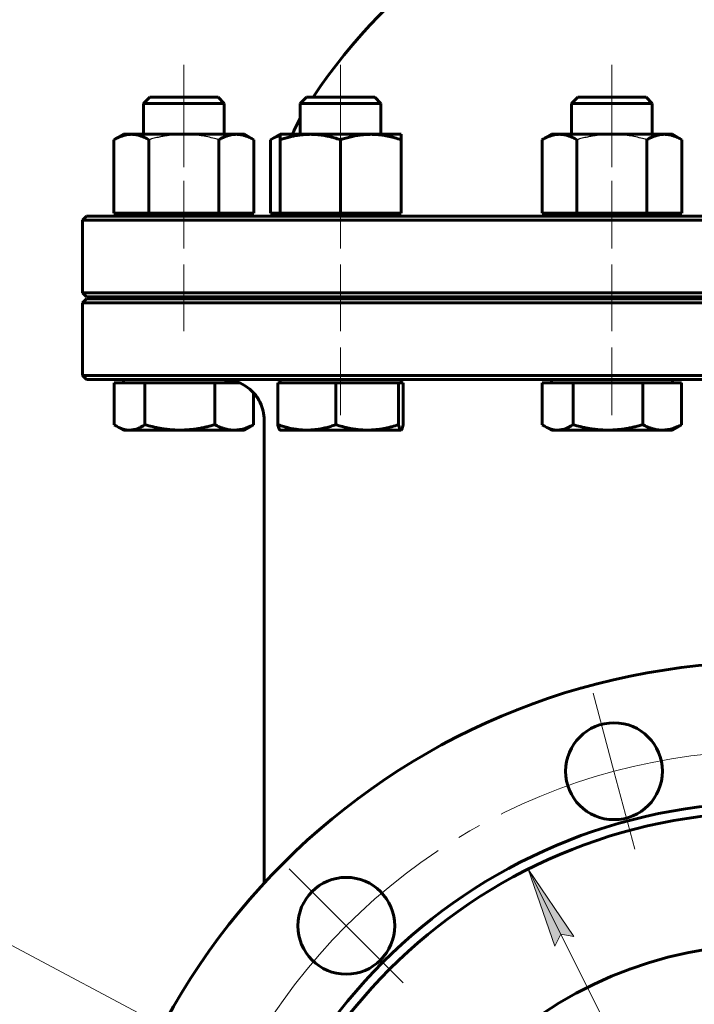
# Model space of a CAD drawing. Header units: millimetres. Extents: x 0 to 594, y -3 to 420.
# Tile 13 of 21: x 359 to 401, y 220 to 281. Entities that reach past the tile are written whole.
import ezdxf

# ---------------------------------------------------------------- set-up
doc = ezdxf.new("R2010")
doc.units = ezdxf.units.MM
for name, pattern in [('K5LT-1', [0]), ('K5LT_AXLED', [12, 7.5, -1.5, 1.5, -1.5]), ('K5LT_BASIC', [0]), ('K5LT_THIN', [0])]:
    doc.linetypes.add(name, pattern=pattern)
doc.layers.add('Системный слой', color=7, linetype='Continuous')
doc.layers.add('Системный слой (1)', color=7, linetype='Continuous', true_color=0x6c6c6c)
doc.styles.add('KDIMTEXTSTYLE', font='txt', dxfattribs={"width": 0.96, "oblique": 15, "height": 5})
doc.styles.add('KTEXTSTYLE', font='txt', dxfattribs={"width": 0.96, "height": 5})
doc.dimstyles.new('KDIMSTYLE (0.20)', dxfattribs={"dimtxt": 5, "dimasz": 1, "dimexe": 2, "dimexo": 0, "dimgap": 1, "dimtad": 1, "dimlfac": 5, "dimtxsty": 'KDIMTEXTSTYLE', "dimsah": 1, "dimcen": 0, "dimdle": 1, "dimadec": 0, "dimazin": 0, "dimtfac": 0.667, "dimtmove": 0, "dimatfit": 3, "dimfxl": 1, "dimtvp": 1, "dimtolj": 1, "dimtzin": 0, "dimarcsym": 0})

# ---------------------------------------------------------------- blocks, each defined once
blk = doc.blocks.new('U54')
at = {"layer": 'Системный слой (1)', "color": 143, "linetype": 'K5LT_BASIC', "lineweight": 60, "true_color": 0x33acca}
for start, end in [(25.49346, 89.99986), (0, 25.49346)]:
    blk.add_arc((372.01, 256.002), 2.5, start, end, dxfattribs=at)
blk = doc.blocks.new('U58')
at = {"layer": 'Системный слой (1)', "color": 143, "linetype": 'K5LT_BASIC', "lineweight": 60, "true_color": 0x33acca}
for start, end in [(102.83957, 146.69229), (33.30771, 77.16043)]:
    blk.add_arc((405.76, 257.469), 33.75, start, end, dxfattribs=at)
blk = doc.blocks.new('U67')
at = {"layer": 'Системный слой (1)', "color": 143, "linetype": 'K5LT_BASIC', "lineweight": 60, "true_color": 0x33acca}
for p, q in [((365.217, 255.712), (365.265, 255.681)), ((365.265, 255.681), (365.312, 255.652)), ((365.312, 255.652), (365.358, 255.625)), ((365.358, 255.625), (365.508, 255.545)), ((365.508, 255.545), (365.782, 255.436)), ((365.782, 255.436), (366.046, 255.383)), ((366.046, 255.383), (366.172, 255.377))]:
    blk.add_line(p, q, dxfattribs=at)
blk = doc.blocks.new('U70')
at = {"layer": 'Системный слой (1)', "color": 143, "linetype": 'K5LT_BASIC', "lineweight": 60, "true_color": 0x33acca}
for p, q in [((383.063, 255.481), (383.106, 255.62)), ((383.106, 255.62), (383.129, 255.712)), ((382.985, 255.377), (382.99, 255.378)), ((382.99, 255.378), (382.996, 255.379)), ((382.996, 255.379), (383.001, 255.382)), ((383.001, 255.382), (383.022, 255.401)), ((383.022, 255.401), (383.063, 255.481))]:
    blk.add_line(p, q, dxfattribs=at)
blk = doc.blocks.new('U76')
at = {"layer": 'Системный слой (1)', "color": 143, "linetype": 'K5LT_BASIC', "lineweight": 60, "true_color": 0x33acca}
for p, q in [((391.733, 255.712), (391.781, 255.681)), ((391.781, 255.681), (391.828, 255.652)), ((391.828, 255.652), (391.875, 255.625)), ((391.875, 255.625), (392.025, 255.545)), ((392.025, 255.545), (392.298, 255.436)), ((392.298, 255.436), (392.563, 255.383)), ((392.563, 255.383), (392.689, 255.377))]:
    blk.add_line(p, q, dxfattribs=at)
blk = doc.blocks.new('U81')
at = {"layer": 'Системный слой (1)', "color": 143, "linetype": 'K5LT_BASIC', "lineweight": 60, "true_color": 0x33acca}
for p, q in [((375.115, 273.475), (374.913, 273.367)), ((375.308, 273.561), (375.115, 273.475)), ((375.493, 273.626), (375.308, 273.561))]:
    blk.add_line(p, q, dxfattribs=at)
blk = doc.blocks.new('U86')
at = {"layer": 'Системный слой (1)', "color": 30, "linetype": 'K5LT_AXLED', "lineweight": 18, "true_color": 0xff8000}
for p, q in [((396.183, 234.241), (394.889, 239.071)), ((397.477, 229.412), (396.183, 234.241)), ((379.597, 224.665), (376.061, 228.2)), ((383.132, 221.129), (379.597, 224.665))]:
    blk.add_line(p, q, dxfattribs=at)
for start, end in [(75, 105), (105, 135), (135, 165)]:
    blk.add_arc((405.76, 198.502), 37, start, end, dxfattribs=at)
blk = doc.blocks.new('D14')
at = {"layer": 'Системный слой (1)'}
for points in [[(437.335, 218.742), (441.132, 222.061), (436.606, 219.838), (437.387, 219.567)], [(370.387, 174.943), (374.913, 177.167), (374.132, 177.437), (374.184, 178.262)]]:
    blk.add_hatch(color=7, dxfattribs=at).paths.add_polyline_path(points)
at = {"layer": 'Системный слой (1)', "color": 7, "linetype": 'K5LT_THIN', "lineweight": 18, "true_color": 0xffffff}
for p, q in [((441.132, 222.061), (455.138, 231.39)), ((455.138, 231.39), (473.261, 231.39)), ((370.387, 174.943), (441.132, 222.061)), ((436.606, 219.838), (441.132, 222.061)), ((441.132, 222.061), (437.335, 218.742)), ((437.387, 219.567), (436.606, 219.838)), ((437.335, 218.742), (437.387, 219.567)), ((370.387, 174.943), (374.184, 178.262)), ((374.184, 178.262), (374.132, 177.437)), ((374.913, 177.167), (370.387, 174.943)), ((374.132, 177.437), (374.913, 177.167))]:
    blk.add_line(p, q, dxfattribs=at)
blk.add_wipeout([(457.138, 232.39), (457.138, 239.772), (470.696, 239.772), (470.696, 232.39)]).dxf.layer = 'Системный слой (1)'
at = {"layer": 'Системный слой (1)', "color": 7, "char_height": 5, "attachment_point": 1, "style": 'KTEXTSTYLE'}
for s, insert in [('\\fArial|b0|c204|p34;\\H5.0;\\W1.000;\\Q15;\\fGOST Type AU|b0|i0|c204|p34;\\Q15;\\W0.960;⌀', (457.138, 238.977)), ('\\fArial|b0|c204|p34;\\H5.0;\\W1.000;\\Q15;\\fGOST Type AU|b0|i0|c204|p34;\\Q15;\\W0.960;425', (460.445, 238.977))]:
    blk.add_mtext(s, dxfattribs=dict(at, insert=insert))
blk = doc.blocks.new('KDIMARROW_01')
at = {"layer": 'Системный слой'}
blk.add_hatch(color=0, dxfattribs=at).paths.add_polyline_path([(0, 0), (-5, 0.658), (-4.5, 0), (-5, -0.658)])
at = {"layer": 'Системный слой', "color": 0, "linetype": 'K5LT_THIN', "lineweight": 18}
for p, q in [((-4.5, 0), (-5, 0.658)), ((-5, 0.658), (0, 0)), ((0, 0), (-5, -0.658)), ((-5, -0.658), (-4.5, 0))]:
    blk.add_line(p, q, dxfattribs=at)
at = {"layer": 'Системный слой (1)', "color": 0, "linetype": 'K5LT_THIN', "lineweight": 18}
blk.add_line((210.861, 198.502), (210.661, 198.502), dxfattribs=at)
blk = doc.blocks.new('D15')
at = {"layer": 'Системный слой (1)'}
for points in [[(437.574, 202.002), (442.447, 203.303), (437.404, 203.307), (437.985, 202.719)], [(374.116, 193.697), (373.534, 194.285), (373.945, 195.002), (369.072, 193.701)]]:
    blk.add_hatch(color=7, dxfattribs=at).paths.add_polyline_path(points)
at = {"layer": 'Системный слой (1)', "color": 7, "linetype": 'K5LT_THIN', "lineweight": 18, "true_color": 0xffffff}
for p, q in [((442.447, 203.303), (460.252, 205.633)), ((460.252, 205.633), (478.64, 205.633)), ((369.072, 193.701), (442.447, 203.303)), ((437.985, 202.719), (437.404, 203.307)), ((437.404, 203.307), (442.447, 203.303)), ((442.447, 203.303), (437.574, 202.002)), ((437.574, 202.002), (437.985, 202.719)), ((369.072, 193.701), (373.945, 195.002)), ((373.945, 195.002), (373.534, 194.285)), ((373.534, 194.285), (374.116, 193.697)), ((374.116, 193.697), (369.072, 193.701))]:
    blk.add_line(p, q, dxfattribs=at)
blk.add_wipeout([(462.252, 206.633), (462.252, 214.015), (476.064, 214.015), (476.064, 206.633)]).dxf.layer = 'Системный слой (1)'
at = {"layer": 'Системный слой (1)', "color": 7, "char_height": 5, "attachment_point": 1, "style": 'KTEXTSTYLE'}
for s, insert in [('\\fArial|b0|c204|p34;\\H5.0;\\W1.000;\\Q15;\\fGOST Type AU|b0|i0|c204|p34;\\Q15;\\W0.960;⌀', (462.252, 213.221)), ('\\fArial|b0|c204|p34;\\H5.0;\\W1.000;\\Q15;\\fGOST Type AU|b0|i0|c204|p34;\\Q15;\\W0.960;370', (465.559, 213.221))]:
    blk.add_mtext(s, dxfattribs=dict(at, insert=insert))
blk = doc.blocks.new('D16')
at = {"layer": 'Системный слой (1)'}
for points in [[(393.698, 224.001), (390.867, 228.174), (392.522, 223.41), (392.886, 224.153)], [(420.652, 168.83), (418.998, 173.594), (418.634, 172.851), (417.821, 173.003)]]:
    blk.add_hatch(color=7, dxfattribs=at).paths.add_polyline_path(points)
at = {"layer": 'Системный слой (1)', "color": 7, "linetype": 'K5LT_THIN', "lineweight": 18, "true_color": 0xffffff}
for p, q in [((390.867, 228.174), (393.698, 224.001)), ((392.522, 223.41), (390.867, 228.174)), ((390.867, 228.174), (420.652, 168.83)), ((392.886, 224.153), (392.522, 223.41)), ((393.698, 224.001), (392.886, 224.153)), ((418.634, 172.851), (418.998, 173.594)), ((418.998, 173.594), (420.652, 168.83)), ((420.652, 168.83), (417.821, 173.003)), ((417.821, 173.003), (418.634, 172.851)), ((420.652, 168.83), (429.562, 151.078)), ((429.562, 151.078), (447.685, 151.078))]:
    blk.add_line(p, q, dxfattribs=at)
blk.add_wipeout([(431.562, 152.078), (431.562, 159.46), (445.12, 159.46), (445.12, 152.078)]).dxf.layer = 'Системный слой (1)'
at = {"layer": 'Системный слой (1)', "color": 7, "char_height": 5, "attachment_point": 1, "style": 'KTEXTSTYLE'}
for s, insert in [('\\fArial|b0|c204|p34;\\H5.0;\\W1.000;\\Q15;\\fGOST Type AU|b0|i0|c204|p34;\\Q15;\\W0.960;⌀', (431.562, 158.665)), ('\\fArial|b0|c204|p34;\\H5.0;\\W1.000;\\Q15;\\fGOST Type AU|b0|i0|c204|p34;\\Q15;\\W0.960;332', (434.869, 158.665))]:
    blk.add_mtext(s, dxfattribs=dict(at, insert=insert))
blk = doc.blocks.new('D17')
at = {"layer": 'Системный слой (1)'}
for points in [[(388.412, 208.476), (383.688, 210.243), (387.793, 207.314), (387.661, 208.13)], [(427.831, 186.761), (423.726, 189.69), (423.858, 188.874), (423.107, 188.528)]]:
    blk.add_hatch(color=7, dxfattribs=at).paths.add_polyline_path(points)
at = {"layer": 'Системный слой (1)', "color": 7, "linetype": 'K5LT_THIN', "lineweight": 18, "true_color": 0xffffff}
for p, q in [((358.572, 223.604), (337.273, 223.604)), ((383.688, 210.243), (358.572, 223.604)), ((383.688, 210.243), (388.412, 208.476)), ((387.793, 207.314), (383.688, 210.243)), ((427.831, 186.761), (383.688, 210.243)), ((388.412, 208.476), (387.661, 208.13)), ((387.661, 208.13), (387.793, 207.314)), ((423.858, 188.874), (423.726, 189.69)), ((423.726, 189.69), (427.831, 186.761)), ((423.107, 188.528), (423.858, 188.874)), ((427.831, 186.761), (423.107, 188.528))]:
    blk.add_line(p, q, dxfattribs=at)
blk.add_wipeout([(339.273, 224.604), (339.273, 231.986), (355.88, 231.986), (355.88, 224.604)]).dxf.layer = 'Системный слой (1)'
at = {"layer": 'Системный слой (1)', "color": 7, "insert": (339.273, 231.192), "char_height": 5, "attachment_point": 1, "style": 'KTEXTSTYLE'}
blk.add_mtext('\\fArial|b0|c204|p34;\\H5.0;\\W1.000;\\Q15;\\fGOST Type AU|b0|i0|c204|p34;\\Q15;\\W0.960;DN250', dxfattribs=at)

msp = doc.modelspace()

# ---------------------------------------------------------------- linework, layer by layer
at = {"layer": 'Системный слой (1)', "color": 30, "linetype": 'K5LT_AXLED', "lineweight": 18, "true_color": 0xff8000}
for p, q in [((369.5373, 278.002), (369.5373, 271.6653)), ((379.2431, 271.6653), (379.2431, 278.002)), ((396.0538, 271.6653), (396.0538, 278.002)), ((369.5373, 270.827), (369.5373, 266.627)), ((379.2431, 266.627), (379.2431, 270.827)), ((396.0538, 266.627), (396.0538, 270.827)), ((369.5373, 265.627), (369.5373, 261.502)), ((379.2431, 261.502), (379.2431, 265.627)), ((396.0538, 261.502), (396.0538, 265.627)), ((379.2431, 256.302), (379.2431, 260.502)), ((396.0538, 256.302), (396.0538, 260.502))]:
    msp.add_line(p, q, dxfattribs=at)
at = {"layer": 'Системный слой (1)', "color": 143, "linetype": 'K5LT_BASIC', "lineweight": 60, "true_color": 0x33acca}
for p, q in [((367.4207, 276.002), (367.0373, 275.6186)), ((371.6539, 276.002), (367.4207, 276.002)), ((371.6539, 276.002), (372.0373, 275.6186)), ((377.1265, 276.002), (376.7431, 275.6186)), ((381.3596, 276.002), (377.1265, 276.002)), ((381.3596, 276.002), (381.7431, 275.6186)), ((393.9373, 276.002), (393.5538, 275.6186)), ((398.1704, 276.002), (393.9373, 276.002)), ((398.1704, 276.002), (398.5538, 275.6186)), ((367.0373, 273.702), (367.0373, 275.6186)), ((367.0373, 275.6186), (370.6408, 275.6186)), ((370.6408, 275.6186), (372.0373, 275.6186)), ((372.0373, 273.702), (372.0373, 275.6186)), ((376.7431, 273.702), (376.7431, 275.6186)), ((376.7431, 275.6186), (381.3203, 275.6186)), ((381.3203, 275.6186), (381.7431, 275.6186)), ((381.7431, 273.702), (381.7431, 275.6186)), ((393.5538, 275.6186), (398.5483, 275.6186)), ((393.5538, 273.702), (393.5538, 275.6186)), ((398.5483, 275.6186), (398.5538, 275.6186)), ((398.5538, 273.702), (398.5538, 275.6186)), ((365.7873, 273.702), (365.2072, 273.3671)), ((365.2072, 268.827), (365.2072, 273.3671)), ((365.7873, 273.702), (366.2897, 273.702)), ((366.2897, 273.702), (369.5373, 273.702)), ((367.3723, 268.827), (367.3723, 273.3671)), ((369.5373, 273.702), (372.7849, 273.702)), ((371.7024, 268.827), (371.7024, 273.3671)), ((372.7849, 273.702), (373.2873, 273.702)), ((373.2873, 273.702), (373.8675, 273.3671)), ((373.8675, 268.827), (373.8675, 273.3671)), ((375.4931, 273.702), (374.9129, 273.3671)), ((374.9129, 268.827), (374.9129, 273.3671)), ((375.4931, 273.3671), (375.4931, 273.702)), ((375.4931, 273.702), (377.3681, 273.702)), ((375.4931, 268.827), (375.4931, 273.3671)), ((377.3681, 273.702), (381.1181, 273.702)), ((379.2431, 268.827), (379.2431, 273.3671)), ((381.1181, 273.702), (382.9931, 273.702)), ((382.9931, 273.702), (382.9931, 273.3671)), ((382.9931, 268.827), (382.9931, 273.3671)), ((392.3038, 273.702), (391.7237, 273.3671)), ((391.7237, 268.827), (391.7237, 273.3671)), ((392.3038, 273.702), (392.8063, 273.702)), ((392.8063, 273.702), (396.0538, 273.702)), ((393.8888, 268.827), (393.8888, 273.3671)), ((396.0538, 273.702), (399.3014, 273.702)), ((398.2189, 268.827), (398.2189, 273.3671)), ((399.3014, 273.702), (399.8038, 273.702)), ((399.8038, 273.702), (400.384, 273.3671)), ((400.384, 268.827), (400.384, 273.3671)), ((363.5096, 268.627), (363.2596, 268.377)), ((448.0096, 268.627), (363.5096, 268.627)), ((365.2072, 268.827), (367.3723, 268.827)), ((366.0498, 268.627), (366.0498, 268.827)), ((367.3723, 268.827), (371.7024, 268.827)), ((371.7024, 268.827), (373.8675, 268.827)), ((373.0248, 268.627), (373.0248, 268.827)), ((374.9129, 268.827), (375.4931, 268.827)), ((375.4931, 268.827), (379.2431, 268.827)), ((375.7556, 268.627), (375.7556, 268.827)), ((379.2431, 268.827), (382.9931, 268.827)), ((382.7306, 268.627), (382.7306, 268.827)), ((391.7237, 268.827), (393.8888, 268.827)), ((392.5663, 268.627), (392.5663, 268.827)), ((393.8888, 268.827), (398.2189, 268.827)), ((398.2189, 268.827), (400.384, 268.827)), ((399.5413, 268.627), (399.5413, 268.827)), ((363.2596, 263.877), (363.2596, 268.377)), ((363.2596, 268.377), (448.2596, 268.377)), ((363.5096, 263.627), (363.2596, 263.877)), ((448.2596, 263.877), (363.2596, 263.877)), ((363.5096, 263.627), (448.0096, 263.627)), ((367.0373, 263.502), (367.0373, 263.627)), ((372.0373, 263.502), (372.0373, 263.627)), ((375.7596, 263.502), (375.7596, 263.627)), ((376.7431, 263.502), (376.7431, 263.627)), ((381.7431, 263.502), (381.7431, 263.627)), ((393.5538, 263.502), (393.5538, 263.627)), ((398.5538, 263.502), (398.5538, 263.627)), ((363.5096, 263.502), (363.2596, 263.252)), ((363.2596, 263.252), (448.2596, 263.252)), ((363.2596, 258.752), (363.2596, 263.252)), ((448.0096, 263.502), (363.5096, 263.502)), ((448.2596, 258.752), (363.2596, 258.752)), ((363.5096, 258.502), (363.2596, 258.752)), ((363.5096, 258.502), (448.0096, 258.502)), ((365.2168, 258.302), (365.2168, 255.7119)), ((365.2168, 258.302), (366.1724, 258.302)), ((365.7873, 258.302), (365.7873, 258.502)), ((366.1724, 258.302), (367.128, 258.302)), ((367.128, 258.302), (367.128, 255.7119)), ((367.128, 258.302), (369.2882, 258.302)), ((369.2882, 258.302), (371.4485, 258.302)), ((371.4485, 258.302), (371.4485, 255.7119)), ((371.4485, 258.302), (372.6532, 258.302)), ((372.6532, 258.302), (372.9894, 258.302)), ((375.3575, 258.302), (375.3575, 255.7119)), ((375.3575, 258.302), (377.1565, 258.302)), ((375.4931, 258.302), (375.4931, 258.502)), ((377.1565, 258.302), (378.9554, 258.302)), ((378.9554, 258.302), (378.9554, 255.7119)), ((378.9554, 258.302), (380.8982, 258.302)), ((380.8982, 258.302), (382.841, 258.302)), ((382.841, 258.302), (382.9848, 258.302)), ((382.841, 258.302), (382.841, 255.7119)), ((382.9848, 258.302), (383.1286, 258.302)), ((382.9931, 258.302), (382.9931, 258.502)), ((383.1286, 258.302), (383.1286, 255.7119)), ((391.7333, 258.302), (392.6889, 258.302)), ((391.7333, 258.302), (391.7333, 255.7119)), ((392.3038, 258.302), (392.3038, 258.502)), ((392.6889, 258.302), (393.6445, 258.302)), ((393.6445, 258.302), (395.8047, 258.302)), ((393.6445, 258.302), (393.6445, 255.7119)), ((395.8047, 258.302), (397.965, 258.302)), ((397.965, 258.302), (399.1697, 258.302)), ((397.965, 258.302), (397.965, 255.7119)), ((399.1697, 258.302), (400.3744, 258.302)), ((399.8038, 258.302), (399.8038, 258.502)), ((400.3744, 258.302), (400.3744, 255.7119)), ((373.8579, 257.6853), (373.8579, 255.7119)), ((365.7873, 255.377), (365.3583, 255.6247)), ((373.2873, 255.377), (373.7164, 255.6247)), ((374.5096, 251.1803), (374.5096, 256.002)), ((392.3038, 255.377), (391.8748, 255.6247)), ((399.8038, 255.377), (400.2329, 255.6247)), ((366.1724, 255.377), (365.7873, 255.377)), ((369.2882, 255.377), (366.1724, 255.377)), ((372.6532, 255.377), (369.2882, 255.377)), ((373.2873, 255.377), (372.6532, 255.377)), ((375.4931, 255.377), (375.4848, 255.3818)), ((377.1565, 255.377), (375.4931, 255.377)), ((380.8982, 255.377), (377.1565, 255.377)), ((382.9848, 255.377), (380.8982, 255.377)), ((382.9931, 255.377), (382.9848, 255.377)), ((382.9931, 255.377), (383.0014, 255.3818)), ((392.6889, 255.377), (392.3038, 255.377)), ((395.8047, 255.377), (392.6889, 255.377)), ((399.1697, 255.377), (395.8047, 255.377)), ((399.8038, 255.377), (399.1697, 255.377)), ((374.5096, 227.3063), (374.5096, 251.1803))]:
    msp.add_line(p, q, dxfattribs=at)
for centre, radius in [((405.7596, 198.502), 42.5), ((396.1833, 234.2413), 3), ((405.7596, 198.502), 33.8), ((405.7596, 198.502), 33.2), ((379.5966, 224.665), 3), ((405.7596, 198.502), 25)]:
    msp.add_circle(centre, radius, dxfattribs=at)
for centre, radius, start, end in [((383.2596, 270.9895), 7.5, 150.327271, 158.797445), ((375.0096, 269.377), 0.75, 270, 312.833428)]:
    msp.add_arc(centre, radius, start, end, dxfattribs=at)
for points, knots in [([(366.2897, 273.702), (366.2365, 273.702), (366.134, 273.6969), (365.978, 273.6747), (365.8307, 273.6401), (365.6749, 273.5907), (365.5119, 273.5257), (365.3514, 273.4478), (365.2473, 273.3902), (365.2072, 273.3671)], [0, 0, 0, 0, 1.5318766, 2.9653804, 4.5173337, 5.7591882, 7.3597892, 9.0006567, 10, 10, 10, 10]), ([(367.3723, 273.3671), (367.2853, 273.4173), (367.1525, 273.4868), (366.9976, 273.5539), (366.9015, 273.5902), (366.8214, 273.6172), (366.7387, 273.6416), (366.6277, 273.6686), (366.497, 273.6911), (366.3776, 273.7008), (366.3086, 273.702), (366.2897, 273.702)], [0, 0, 0, 0, 2.6025946, 4.1246254, 5.0352998, 5.7974786, 6.8183116, 7.8482642, 9.6128391, 11.3493504, 12, 12, 12, 12]), ([(372.7849, 273.702), (372.7317, 273.702), (372.6292, 273.6969), (372.4732, 273.6747), (372.3259, 273.6401), (372.1701, 273.5907), (372.0071, 273.5257), (371.8466, 273.4478), (371.7425, 273.3902), (371.7024, 273.3671)], [0, 0, 0, 0, 1.5318766, 2.9653804, 4.5173337, 5.7591882, 7.3597892, 9.0006567, 10, 10, 10, 10]), ([(373.8675, 273.3671), (373.7804, 273.4173), (373.6477, 273.4868), (373.4928, 273.5539), (373.3966, 273.5902), (373.3166, 273.6172), (373.2339, 273.6416), (373.1229, 273.6686), (372.9922, 273.6911), (372.8728, 273.7008), (372.8038, 273.702), (372.7849, 273.702)], [0, 0, 0, 0, 2.6025946, 4.1246254, 5.0352998, 5.7974786, 6.8183116, 7.8482642, 9.6128391, 11.3493504, 12, 12, 12, 12]), ([(377.3681, 273.702), (377.2758, 273.702), (377.0983, 273.6969), (376.8281, 273.6747), (376.5919, 273.6427), (376.3622, 273.6018), (376.1237, 273.5506), (375.8302, 273.4742), (375.6083, 273.4055), (375.4931, 273.3671)], [0, 0, 0, 0, 1.5318766, 2.9653804, 4.5173337, 5.4459308, 6.7131211, 8.3397831, 10, 10, 10, 10]), ([(379.2431, 273.3671), (379.1081, 273.4121), (378.8973, 273.4764), (378.6528, 273.5396), (378.4708, 273.5814), (378.313, 273.6131), (378.1457, 273.6416), (377.9534, 273.6686), (377.7271, 273.6911), (377.5202, 273.7008), (377.4007, 273.702), (377.3681, 273.702)], [0, 0, 0, 0, 2.3311342, 3.7642683, 4.5608588, 5.7974786, 6.8183116, 7.8482642, 9.6128391, 11.3493504, 12, 12, 12, 12]), ([(381.1181, 273.702), (381.0258, 273.702), (380.8483, 273.6969), (380.5781, 273.6747), (380.3419, 273.6427), (380.1122, 273.6018), (379.8737, 273.5506), (379.5802, 273.4742), (379.3583, 273.4055), (379.2431, 273.3671)], [0, 0, 0, 0, 1.5318766, 2.9653804, 4.5173337, 5.4459308, 6.7131211, 8.3397831, 10, 10, 10, 10]), ([(382.9931, 273.3671), (382.8581, 273.4121), (382.6473, 273.4764), (382.4028, 273.5396), (382.2208, 273.5814), (382.063, 273.6131), (381.8957, 273.6416), (381.7034, 273.6686), (381.4771, 273.6911), (381.2702, 273.7008), (381.1507, 273.702), (381.1181, 273.702)], [0, 0, 0, 0, 2.3311342, 3.7642683, 4.5608588, 5.7974786, 6.8183116, 7.8482642, 9.6128391, 11.3493504, 12, 12, 12, 12]), ([(392.8063, 273.702), (392.753, 273.702), (392.6505, 273.6969), (392.4945, 273.6747), (392.3472, 273.6401), (392.1914, 273.5907), (392.0284, 273.5257), (391.8679, 273.4478), (391.7638, 273.3902), (391.7237, 273.3671)], [0, 0, 0, 0, 1.5318766, 2.9653804, 4.5173337, 5.7591882, 7.3597892, 9.0006567, 10, 10, 10, 10]), ([(393.8888, 273.3671), (393.8018, 273.4173), (393.669, 273.4868), (393.5141, 273.5539), (393.418, 273.5902), (393.3379, 273.6172), (393.2552, 273.6416), (393.1442, 273.6686), (393.0135, 273.6911), (392.8941, 273.7008), (392.8251, 273.702), (392.8063, 273.702)], [0, 0, 0, 0, 2.6025946, 4.1246254, 5.0352998, 5.7974786, 6.8183116, 7.8482642, 9.6128391, 11.3493504, 12, 12, 12, 12]), ([(399.3014, 273.702), (399.2482, 273.702), (399.1457, 273.6969), (398.9897, 273.6747), (398.8424, 273.6401), (398.6866, 273.5907), (398.5236, 273.5257), (398.3631, 273.4478), (398.259, 273.3902), (398.2189, 273.3671)], [0, 0, 0, 0, 1.5318766, 2.9653804, 4.5173337, 5.7591882, 7.3597892, 9.0006567, 10, 10, 10, 10]), ([(400.384, 273.3671), (400.297, 273.4173), (400.1642, 273.4868), (400.0093, 273.5539), (399.9131, 273.5902), (399.8331, 273.6172), (399.7504, 273.6416), (399.6394, 273.6686), (399.5087, 273.6911), (399.3893, 273.7008), (399.3203, 273.702), (399.3014, 273.702)], [0, 0, 0, 0, 2.6025946, 4.1246254, 5.0352998, 5.7974786, 6.8183116, 7.8482642, 9.6128391, 11.3493504, 12, 12, 12, 12]), ([(372.0096, 258.502), (372.0097, 258.502), (372.0098, 258.502), (372.0101, 258.502), (372.0103, 258.502), (372.0108, 258.502), (372.0112, 258.502), (372.0122, 258.502), (372.0128, 258.502), (372.0148, 258.502), (372.016, 258.502), (372.0173, 258.502), (372.0174, 258.502), (372.02, 258.502), (372.0225, 258.502), (372.0303, 258.5019), (372.0354, 258.5019), (372.0506, 258.5017), (372.0607, 258.5015), (372.0875, 258.5008), (372.1043, 258.5002), (372.1379, 258.4987), (372.1546, 258.4978), (372.2013, 258.4947), (372.2312, 258.4922), (372.261, 258.4892)], [0, 0, 0, 0, 0.0090583, 0.0090583, 0.0241554, 0.0241554, 0.0513303, 0.0513303, 0.1026606, 0.1026606, 0.2027546, 0.2027546, 0.2053211, 0.2053211, 0.4076228, 0.4076228, 0.8122262, 0.8122262, 1.6030076, 1.6030076, 2.9228442, 2.9228442, 4.2426809, 4.2426809, 6.5991833, 6.5991833, 6.5991833, 6.5991833]), ([(374.2646, 257.0772), (374.2466, 257.1152), (374.2276, 257.1527), (374.1877, 257.2268), (374.1669, 257.2634), (374.1234, 257.3354), (374.1008, 257.3708), (374.0537, 257.4405), (374.0293, 257.4747), (373.9788, 257.5418), (373.9527, 257.5747), (373.9257, 257.6069)], [0, 0, 0, 0, 1.6665759, 1.6665759, 3.3331518, 3.3331518, 4.9997277, 4.9997277, 6.6663036, 6.6663036, 8.3328795, 8.3328795, 8.3328795, 8.3328795]), ([(366.1724, 255.377), (366.2194, 255.377), (366.3099, 255.382), (366.4476, 255.4043), (366.5776, 255.4389), (366.7151, 255.4883), (366.859, 255.5533), (367.0007, 255.6312), (367.0926, 255.6888), (367.128, 255.7119)], [0, 0, 0, 0, 1.5318766, 2.9653804, 4.5173337, 5.7591882, 7.3597892, 9.0006567, 10, 10, 10, 10]), ([(367.128, 255.7119), (367.2835, 255.6669), (367.5263, 255.6025), (367.808, 255.5393), (368.0178, 255.4976), (368.1995, 255.4659), (368.3923, 255.4374), (368.6139, 255.4104), (368.8746, 255.3879), (369.1129, 255.3782), (369.2506, 255.377), (369.2882, 255.377)], [0, 0, 0, 0, 2.3311342, 3.7642683, 4.5608588, 5.7974786, 6.8183116, 7.8482642, 9.6128391, 11.3493504, 12, 12, 12, 12]), ([(369.2882, 255.377), (369.3945, 255.377), (369.5991, 255.382), (369.9104, 255.4043), (370.1825, 255.4363), (370.4471, 255.4772), (370.6984, 255.524), (371.0352, 255.5986), (371.2894, 255.6659), (371.4485, 255.7119)], [0, 0, 0, 0, 1.5318766, 2.9653804, 4.5173337, 5.4459308, 6.7131211, 8.0117263, 10, 10, 10, 10]), ([(371.4485, 255.7119), (371.5454, 255.6617), (371.6931, 255.5922), (371.8654, 255.5251), (371.9725, 255.4888), (372.0616, 255.4618), (372.1536, 255.4374), (372.2772, 255.4104), (372.4225, 255.3879), (372.5554, 255.3782), (372.6322, 255.377), (372.6532, 255.377)], [0, 0, 0, 0, 2.6025946, 4.1246254, 5.0352998, 5.7974786, 6.8183116, 7.8482642, 9.6128391, 11.3493504, 12, 12, 12, 12]), ([(372.6532, 255.377), (372.7125, 255.377), (372.8265, 255.382), (373.0002, 255.4043), (373.1641, 255.4389), (373.3374, 255.4883), (373.5188, 255.5533), (373.6975, 255.6312), (373.8133, 255.6888), (373.8579, 255.7119)], [0, 0, 0, 0, 1.5318766, 2.9653804, 4.5173337, 5.7591882, 7.3597892, 9.0006567, 10, 10, 10, 10]), ([(375.3575, 255.7119), (375.487, 255.6669), (375.6892, 255.6025), (375.9238, 255.5393), (376.0985, 255.4976), (376.2498, 255.4659), (376.4104, 255.4374), (376.5949, 255.4104), (376.812, 255.3879), (377.0105, 255.3782), (377.1251, 255.377), (377.1565, 255.377)], [0, 0, 0, 0, 2.3311342, 3.7642683, 4.5608588, 5.7974786, 6.8183116, 7.8482642, 9.6128391, 11.3493504, 12, 12, 12, 12]), ([(375.4848, 255.3818), (375.478, 255.3857), (375.4644, 255.3983), (375.4428, 255.4332), (375.4201, 255.4864), (375.3941, 255.5659), (375.3732, 255.6449), (375.3601, 255.7007), (375.3575, 255.7119)], [0, 0, 0, 0, 1.5098446, 3.02053, 4.7922296, 6.4615616, 8.5065642, 9, 9, 9, 9]), ([(377.1565, 255.377), (377.245, 255.377), (377.4153, 255.382), (377.6745, 255.4043), (377.9012, 255.4363), (378.1215, 255.4772), (378.3504, 255.5284), (378.6319, 255.6048), (378.8448, 255.6735), (378.9554, 255.7119)], [0, 0, 0, 0, 1.5318766, 2.9653804, 4.5173337, 5.4459308, 6.7131211, 8.3397831, 10, 10, 10, 10]), ([(378.9554, 255.7119), (379.0953, 255.6669), (379.3136, 255.6025), (379.567, 255.5393), (379.7556, 255.4976), (379.9191, 255.4659), (380.0925, 255.4374), (380.2917, 255.4104), (380.5262, 255.3879), (380.7405, 255.3782), (380.8644, 255.377), (380.8982, 255.377)], [0, 0, 0, 0, 2.3311342, 3.7642683, 4.5608588, 5.7974786, 6.8183116, 7.8482642, 9.6128391, 11.3493504, 12, 12, 12, 12]), ([(380.8982, 255.377), (380.9938, 255.377), (381.1777, 255.382), (381.4577, 255.4043), (381.7024, 255.4363), (381.9404, 255.4772), (382.1663, 255.524), (382.4693, 255.5986), (382.6979, 255.6659), (382.841, 255.7119)], [0, 0, 0, 0, 1.5318766, 2.9653804, 4.5173337, 5.4459308, 6.7131211, 8.0117263, 10, 10, 10, 10]), ([(382.841, 255.7119), (382.8525, 255.6617), (382.8702, 255.5922), (382.8907, 255.5251), (382.9035, 255.4888), (382.9141, 255.4618), (382.9251, 255.4374), (382.9399, 255.4104), (382.9572, 255.3879), (382.9731, 255.3782), (382.9823, 255.377), (382.9848, 255.377)], [0, 0, 0, 0, 2.6025946, 4.1246254, 5.0352998, 5.7974786, 6.8183116, 7.8482642, 9.6128391, 11.3493504, 12, 12, 12, 12]), ([(392.6889, 255.377), (392.7359, 255.377), (392.8264, 255.382), (392.9641, 255.4043), (393.0941, 255.4389), (393.2316, 255.4883), (393.3755, 255.5533), (393.5172, 255.6312), (393.6091, 255.6888), (393.6445, 255.7119)], [0, 0, 0, 0, 1.5318766, 2.9653804, 4.5173337, 5.7591882, 7.3597892, 9.0006567, 10, 10, 10, 10]), ([(393.6445, 255.7119), (393.8, 255.6669), (394.0428, 255.6025), (394.3245, 255.5393), (394.5343, 255.4976), (394.716, 255.4659), (394.9088, 255.4374), (395.1304, 255.4104), (395.3911, 255.3879), (395.6294, 255.3782), (395.7671, 255.377), (395.8047, 255.377)], [0, 0, 0, 0, 2.3311342, 3.7642683, 4.5608588, 5.7974786, 6.8183116, 7.8482642, 9.6128391, 11.3493504, 12, 12, 12, 12]), ([(395.8047, 255.377), (395.911, 255.377), (396.1156, 255.382), (396.4269, 255.4043), (396.699, 255.4363), (396.9636, 255.4772), (397.2149, 255.524), (397.5517, 255.5986), (397.8059, 255.6659), (397.965, 255.7119)], [0, 0, 0, 0, 1.5318766, 2.9653804, 4.5173337, 5.4459308, 6.7131211, 8.0117263, 10, 10, 10, 10]), ([(397.965, 255.7119), (398.0619, 255.6617), (398.2096, 255.5922), (398.3819, 255.5251), (398.489, 255.4888), (398.5781, 255.4618), (398.6701, 255.4374), (398.7937, 255.4104), (398.939, 255.3879), (399.0719, 255.3782), (399.1487, 255.377), (399.1697, 255.377)], [0, 0, 0, 0, 2.6025946, 4.1246254, 5.0352998, 5.7974786, 6.8183116, 7.8482642, 9.6128391, 11.3493504, 12, 12, 12, 12]), ([(399.1697, 255.377), (399.229, 255.377), (399.343, 255.382), (399.5167, 255.4043), (399.6806, 255.4389), (399.8539, 255.4883), (400.0353, 255.5533), (400.214, 255.6312), (400.3298, 255.6888), (400.3744, 255.7119)], [0, 0, 0, 0, 1.5318766, 2.9653804, 4.5173337, 5.7591882, 7.3597892, 9.0006567, 10, 10, 10, 10])]:
    msp.add_open_spline(points, degree=3, knots=knots, dxfattribs=at)
at = {"layer": 'Системный слой (1)', "color": 7, "linetype": 'K5LT-1'}
for points, knots in [([(369.5373, 273.702), (369.5162, 273.702), (369.4743, 273.7018), (369.4121, 273.7009), (369.3502, 273.6994), (369.2675, 273.6966), (369.1639, 273.6917), (368.9983, 273.6807), (368.7906, 273.661), (368.5382, 273.628), (368.2811, 273.5852), (368.0037, 273.5296), (367.7032, 273.4588), (367.4844, 273.3994), (367.3723, 273.3671)], [0.87856458, 0.87856458, 0.87856458, 0.87856458, 0.90488943, 0.93121427, 0.95753912, 0.98386397, 1.03651367, 1.08916336, 1.19446275, 1.29976215, 1.40573414, 1.51170614, 1.63441765, 1.75712916, 1.75712916, 1.75712916, 1.75712916]), ([(371.7024, 273.3671), (371.5773, 273.4032), (371.3049, 273.4766), (370.9069, 273.5658), (370.546, 273.6276), (370.2395, 273.6661), (370.0289, 273.6844), (369.8687, 273.6939), (369.7769, 273.6978), (369.7033, 273.7), (369.6483, 273.7011), (369.593, 273.7018), (369.556, 273.702), (369.5373, 273.702)], [0, 0, 0, 0, 0.13693375, 0.30643696, 0.47115426, 0.58142943, 0.69170461, 0.7384196, 0.78513459, 0.80849209, 0.83184959, 0.85520708, 0.87856458, 0.87856458, 0.87856458, 0.87856458]), ([(396.0538, 273.702), (396.0327, 273.702), (395.9909, 273.7018), (395.9286, 273.7009), (395.8667, 273.6994), (395.784, 273.6966), (395.6805, 273.6917), (395.5148, 273.6807), (395.3071, 273.661), (395.0547, 273.628), (394.7976, 273.5852), (394.5202, 273.5296), (394.2197, 273.4588), (394.0009, 273.3994), (393.8888, 273.3671)], [0.87856458, 0.87856458, 0.87856458, 0.87856458, 0.90488943, 0.93121427, 0.95753912, 0.98386397, 1.03651367, 1.08916336, 1.19446275, 1.29976215, 1.40573414, 1.51170614, 1.63441765, 1.75712916, 1.75712916, 1.75712916, 1.75712916]), ([(398.2189, 273.3671), (398.0938, 273.4032), (397.8214, 273.4766), (397.4234, 273.5658), (397.0625, 273.6276), (396.756, 273.6661), (396.5454, 273.6844), (396.3852, 273.6939), (396.2934, 273.6978), (396.2198, 273.7), (396.1648, 273.7011), (396.1095, 273.7018), (396.0725, 273.702), (396.0538, 273.702)], [0, 0, 0, 0, 0.13693375, 0.30643696, 0.47115426, 0.58142943, 0.69170461, 0.7384196, 0.78513459, 0.80849209, 0.83184959, 0.85520708, 0.87856458, 0.87856458, 0.87856458, 0.87856458])]:
    msp.add_open_spline(points, degree=3, knots=knots, dxfattribs=at)
at = {"layer": 'Системный слой (1)', "color": 143, "linetype": 'K5LT_BASIC', "lineweight": 60, "true_color": 0x33acca}
for points in [[(373.8579, 255.7119), (373.8097, 255.6804), (373.7625, 255.6513), (373.7164, 255.6247)], [(400.3744, 255.7119), (400.3262, 255.6804), (400.279, 255.6513), (400.2329, 255.6247)]]:
    msp.add_open_spline(points, degree=3, dxfattribs=at)

# ---------------------------------------------------------------- block references
at = {"layer": 'Системный слой (1)'}
for name in ['U58', 'U81', 'U54', 'U67', 'U70', 'U76', 'U86']:
    msp.add_blockref(name, (0, 0), dxfattribs=at)

# ---------------------------------------------------------------- next in the draw order: dimensions: what is measured, and where the dimension line sits
at = {"layer": 'Системный слой (1)', "color": 7}
dim = msp.add_diameter_dim_2p(p1=(228.8974, 80.7054), p2=(582.6217, 316.2986), dimstyle='KDIMSTYLE (0.20)', override={"dimtih": 1, "dimtoh": 1, "dimpost": '\\fGOST Type AU|b0|c204|p34;\\H5.0;\\W0.960;\\Q15;<>', "dimblk1": 'KDIMARROW_01', "dimblk2": 'KDIMARROW_01', "dimclrt": 7, "dimtol": 1, "dimtp": 0, "dimtm": 0, "dimtdec": 5, "dimtmove": 1, "dimatfit": 2, "dimtolj": 1}, dxfattribs=at)
dim.commit()
dim.dimension.update_dxf_attribs({"geometry": 'D14', "text_midpoint": (457.1377, 231.3896), "dimtype": 163})

# ---------------------------------------------------------------- next in the draw order: dimensions: what is measured, and where the dimension line sits
dim = msp.add_diameter_dim_2p(p1=(222.3236, 174.497), p2=(589.1955, 222.507), dimstyle='KDIMSTYLE (0.20)', override={"dimtih": 1, "dimtoh": 1, "dimpost": '\\fGOST Type AU|b0|c204|p34;\\H5.0;\\W0.960;\\Q15;<>', "dimblk1": 'KDIMARROW_01', "dimblk2": 'KDIMARROW_01', "dimclrt": 7, "dimtol": 1, "dimtp": 0, "dimtm": 0, "dimtdec": 5, "dimtmove": 1, "dimatfit": 2, "dimtolj": 1}, dxfattribs=at)
dim.commit()
dim.dimension.update_dxf_attribs({"geometry": 'D15', "text_midpoint": (462.2519, 205.6331), "dimtype": 163})

# ---------------------------------------------------------------- next in the draw order: dimensions: what is measured, and where the dimension line sits
dim = msp.add_diameter_dim_2p(p1=(331.297, 346.8642), p2=(480.2221, 50.1398), dimstyle='KDIMSTYLE (0.20)', override={"dimtih": 1, "dimtoh": 1, "dimpost": '\\fGOST Type AU|b0|c204|p34;\\H5.0;\\W0.960;\\Q15;<>', "dimblk1": 'KDIMARROW_01', "dimblk2": 'KDIMARROW_01', "dimclrt": 7, "dimtol": 1, "dimtp": 0, "dimtm": 0, "dimtdec": 5, "dimtmove": 1, "dimatfit": 2, "dimtolj": 1}, dxfattribs=at)
dim.commit()
dim.dimension.update_dxf_attribs({"geometry": 'D16', "text_midpoint": (431.5617, 151.0777), "dimtype": 163})

# ---------------------------------------------------------------- next in the draw order: dimensions: what is measured, and where the dimension line sits
dim = msp.add_diameter_dim_2p(p1=(516.1164, 139.7962), p2=(295.4028, 257.2079), dimstyle='KDIMSTYLE (0.20)', override={"dimtih": 1, "dimtoh": 1, "dimpost": '\\fGOST Type AU|b0|c204|p34;\\H5.0;\\W0.960;\\Q15;<>', "dimblk1": 'KDIMARROW_01', "dimblk2": 'KDIMARROW_01', "dimclrt": 7, "dimtol": 1, "dimtp": 0, "dimtm": 0, "dimtdec": 5, "dimtmove": 1, "dimatfit": 2, "dimtolj": 1}, dxfattribs=at)
dim.commit()
dim.dimension.update_dxf_attribs({"geometry": 'D17', "text_midpoint": (356.5716, 223.6043), "dimtype": 163})

doc.saveas('drawing.dxf')
